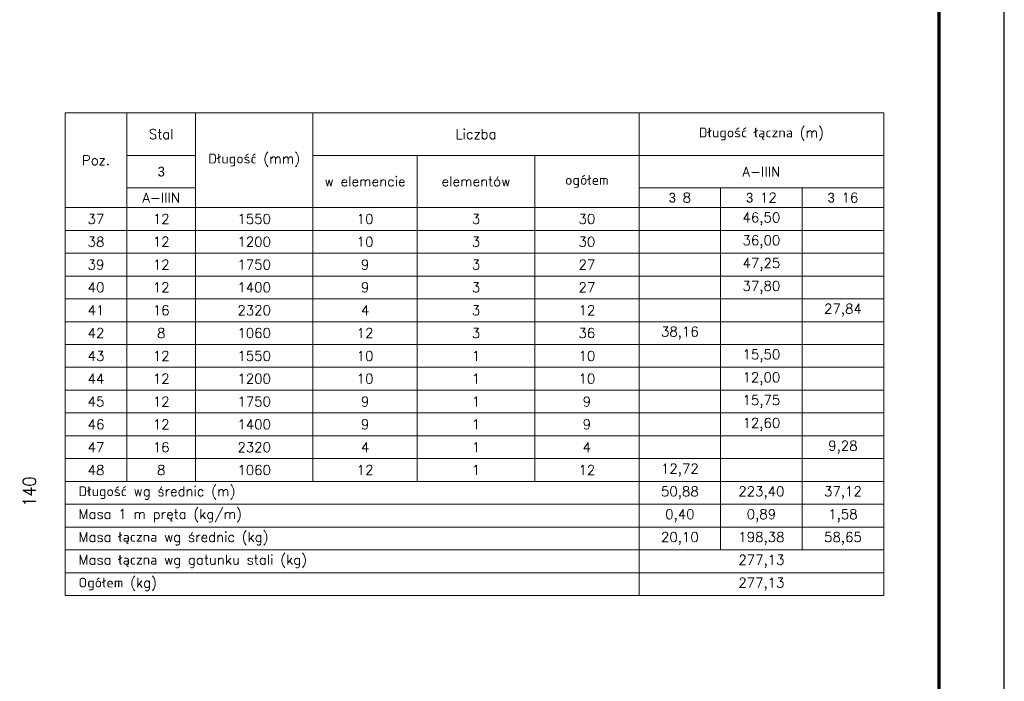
# Model space of a CAD drawing. Extents: x 310117 to 322731, y -113989 to -104075.
# Tile 10 of 13: x 319098 to 322117, y -111427 to -109399. Entities that reach past the tile are written whole.
import ezdxf

# ---------------------------------------------------------------- set-up
doc = ezdxf.new("R2010")
doc.units = 0
doc.header["$LTSCALE"] = 5
doc.header["$MEASUREMENT"] = 0
doc.layers.add('_FORMATKA', color=8, linetype='Continuous', lineweight=15, plot=False)
for name, color, linetype, lineweight in [('_RAMKA', 7, 'Continuous', 35), ('AutoCAD_Structural_Detailing_pręt wyrzucony', 7, 'Continuous', 13), ('AutoCAD_Structural_Detailing_tabele zbrojenia', 7, 'Continuous', 20), ('PS_DIM', 4, 'Continuous', 13)]:
    doc.layers.add(name, color=color, linetype=linetype, lineweight=lineweight)
doc.styles.add('r-simplex', font='simplex.shx', dxfattribs={"width": 0.9})
doc.styles.add('styl2T', font='simplex.shx', dxfattribs={"height": 30})

# ---------------------------------------------------------------- blocks, each defined once
blk = doc.blocks.new('*U19')
at = {"layer": '_FORMATKA', "lineweight": -3}
blk.add_lwpolyline([(-594, 0), (0, 0), (0, 420), (-594, 420)], close=True, dxfattribs=at)
at = {"layer": '_RAMKA', "lineweight": -3, "const_width": 0.5}
blk.add_lwpolyline([(-564, 10), (-10, 10), (-10, 410), (-564, 410)], close=True, dxfattribs=at)

msp = doc.modelspace()

# ---------------------------------------------------------------- linework, layer by layer
at = {"layer": 'AutoCAD_Structural_Detailing_tabele zbrojenia', "color": 242}
for p, q in [((319237.07, -109684.56), (321747.07, -109684.56)), ((319237.07, -111164.56), (319237.07, -109684.56)), ((319237.07, -109684.56), (319427.07, -109684.56)), ((319237.07, -109974.56), (319237.07, -109684.56)), ((319427.07, -109684.56), (319427.07, -109974.56)), ((319427.07, -109684.56), (319637.07, -109684.56)), ((319427.07, -109814.56), (319427.07, -109684.56)), ((319637.07, -109684.56), (319997.07, -109684.56)), ((319637.07, -109974.56), (319637.07, -109684.56)), ((319637.07, -109684.56), (319637.07, -109814.56)), ((319997.07, -109684.56), (319997.07, -109974.56)), ((319997.07, -109684.56), (320997.07, -109684.56)), ((319997.07, -109814.56), (319997.07, -109684.56)), ((320997.07, -109684.56), (320997.07, -109814.56)), ((320997.07, -109684.56), (321747.07, -109684.56)), ((320997.07, -109814.56), (320997.07, -109684.56)), ((321747.07, -109684.56), (321747.07, -111164.56)), ((321747.07, -109684.56), (321747.07, -109814.56)), ((319637.07, -109814.56), (319427.07, -109814.56)), ((319427.07, -109814.56), (319637.07, -109814.56)), ((319427.07, -109914.56), (319427.07, -109814.56)), ((319637.07, -109814.56), (319637.07, -109914.56)), ((320997.07, -109814.56), (319997.07, -109814.56)), ((319997.07, -109814.56), (320317.07, -109814.56)), ((319997.07, -109974.56), (319997.07, -109814.56)), ((320317.07, -109814.56), (320677.07, -109814.56)), ((320317.07, -109974.56), (320317.07, -109814.56)), ((320317.07, -109814.56), (320317.07, -109974.56)), ((320677.07, -109814.56), (320997.07, -109814.56)), ((320677.07, -109974.56), (320677.07, -109814.56)), ((320677.07, -109814.56), (320677.07, -109974.56)), ((320997.07, -109814.56), (320997.07, -109974.56)), ((321747.07, -109814.56), (320997.07, -109814.56)), ((320997.07, -109814.56), (321747.07, -109814.56)), ((320997.07, -109914.56), (320997.07, -109814.56)), ((321747.07, -109814.56), (321747.07, -109914.56)), ((319637.07, -109914.56), (319427.07, -109914.56)), ((319427.07, -109914.56), (319637.07, -109914.56)), ((319427.07, -109974.56), (319427.07, -109914.56)), ((319637.07, -109914.56), (319637.07, -109974.56)), ((321747.07, -109914.56), (320997.07, -109914.56)), ((320997.07, -109914.56), (321247.07, -109914.56)), ((320997.07, -109974.56), (320997.07, -109914.56)), ((321247.07, -109914.56), (321247.07, -109974.56)), ((321247.07, -109914.56), (321497.07, -109914.56)), ((321247.07, -109974.56), (321247.07, -109914.56)), ((321497.07, -109914.56), (321497.07, -109974.56)), ((321497.07, -109914.56), (321747.07, -109914.56)), ((321497.07, -109974.56), (321497.07, -109914.56)), ((321747.07, -109914.56), (321747.07, -109974.56)), ((319427.07, -109974.56), (319237.07, -109974.56)), ((319237.07, -109974.56), (319427.07, -109974.56)), ((319237.07, -110044.56), (319237.07, -109974.56)), ((319637.07, -109974.56), (319427.07, -109974.56)), ((319427.07, -109974.56), (319427.07, -110044.56)), ((319427.07, -109974.56), (319637.07, -109974.56)), ((319427.07, -110044.56), (319427.07, -109974.56)), ((319997.07, -109974.56), (319637.07, -109974.56)), ((319637.07, -109974.56), (319637.07, -110044.56)), ((319637.07, -109974.56), (319997.07, -109974.56)), ((319637.07, -110044.56), (319637.07, -109974.56)), ((320317.07, -109974.56), (319997.07, -109974.56)), ((319997.07, -109974.56), (319997.07, -110044.56)), ((319997.07, -109974.56), (320317.07, -109974.56)), ((319997.07, -110044.56), (319997.07, -109974.56)), ((320677.07, -109974.56), (320317.07, -109974.56)), ((320317.07, -109974.56), (320317.07, -110044.56)), ((320317.07, -109974.56), (320677.07, -109974.56)), ((320317.07, -110044.56), (320317.07, -109974.56)), ((320997.07, -109974.56), (320677.07, -109974.56)), ((320677.07, -109974.56), (320677.07, -110044.56)), ((320677.07, -109974.56), (320997.07, -109974.56)), ((320677.07, -110044.56), (320677.07, -109974.56)), ((321247.07, -109974.56), (320997.07, -109974.56)), ((320997.07, -109974.56), (320997.07, -110044.56)), ((320997.07, -109974.56), (321247.07, -109974.56)), ((320997.07, -110044.56), (320997.07, -109974.56)), ((321497.07, -109974.56), (321247.07, -109974.56)), ((321247.07, -109974.56), (321247.07, -110044.56)), ((321247.07, -109974.56), (321497.07, -109974.56)), ((321247.07, -110044.56), (321247.07, -109974.56)), ((321747.07, -109974.56), (321497.07, -109974.56)), ((321497.07, -109974.56), (321497.07, -110044.56)), ((321497.07, -109974.56), (321747.07, -109974.56)), ((321497.07, -110044.56), (321497.07, -109974.56)), ((321747.07, -109974.56), (321747.07, -110044.56)), ((319427.07, -110044.56), (319237.07, -110044.56)), ((319237.07, -110044.56), (319427.07, -110044.56)), ((319237.07, -110114.56), (319237.07, -110044.56)), ((319637.07, -110044.56), (319427.07, -110044.56)), ((319427.07, -110044.56), (319427.07, -110114.56)), ((319427.07, -110044.56), (319637.07, -110044.56)), ((319427.07, -110114.56), (319427.07, -110044.56)), ((319997.07, -110044.56), (319637.07, -110044.56)), ((319637.07, -110044.56), (319637.07, -110114.56)), ((319637.07, -110044.56), (319997.07, -110044.56)), ((319637.07, -110114.56), (319637.07, -110044.56)), ((320317.07, -110044.56), (319997.07, -110044.56)), ((319997.07, -110044.56), (319997.07, -110114.56)), ((319997.07, -110044.56), (320317.07, -110044.56)), ((319997.07, -110114.56), (319997.07, -110044.56)), ((320677.07, -110044.56), (320317.07, -110044.56)), ((320317.07, -110044.56), (320317.07, -110114.56)), ((320317.07, -110044.56), (320677.07, -110044.56)), ((320317.07, -110114.56), (320317.07, -110044.56)), ((320997.07, -110044.56), (320677.07, -110044.56)), ((320677.07, -110044.56), (320677.07, -110114.56)), ((320677.07, -110044.56), (320997.07, -110044.56)), ((320677.07, -110114.56), (320677.07, -110044.56)), ((321247.07, -110044.56), (320997.07, -110044.56)), ((320997.07, -110044.56), (320997.07, -110114.56)), ((320997.07, -110044.56), (321247.07, -110044.56)), ((320997.07, -110114.56), (320997.07, -110044.56)), ((321497.07, -110044.56), (321247.07, -110044.56)), ((321247.07, -110044.56), (321247.07, -110114.56)), ((321247.07, -110044.56), (321497.07, -110044.56)), ((321247.07, -110114.56), (321247.07, -110044.56)), ((321747.07, -110044.56), (321497.07, -110044.56)), ((321497.07, -110044.56), (321497.07, -110114.56)), ((321497.07, -110044.56), (321747.07, -110044.56)), ((321497.07, -110114.56), (321497.07, -110044.56)), ((321747.07, -110044.56), (321747.07, -110114.56)), ((319427.07, -110114.56), (319237.07, -110114.56)), ((319237.07, -110114.56), (319427.07, -110114.56)), ((319237.07, -110184.56), (319237.07, -110114.56)), ((319637.07, -110114.56), (319427.07, -110114.56)), ((319427.07, -110114.56), (319427.07, -110184.56)), ((319427.07, -110114.56), (319637.07, -110114.56)), ((319427.07, -110184.56), (319427.07, -110114.56)), ((319997.07, -110114.56), (319637.07, -110114.56)), ((319637.07, -110114.56), (319637.07, -110184.56)), ((319637.07, -110114.56), (319997.07, -110114.56)), ((319637.07, -110184.56), (319637.07, -110114.56)), ((320317.07, -110114.56), (319997.07, -110114.56)), ((319997.07, -110114.56), (319997.07, -110184.56)), ((319997.07, -110114.56), (320317.07, -110114.56)), ((319997.07, -110184.56), (319997.07, -110114.56)), ((320677.07, -110114.56), (320317.07, -110114.56)), ((320317.07, -110114.56), (320317.07, -110184.56)), ((320317.07, -110114.56), (320677.07, -110114.56)), ((320317.07, -110184.56), (320317.07, -110114.56)), ((320997.07, -110114.56), (320677.07, -110114.56)), ((320677.07, -110114.56), (320677.07, -110184.56)), ((320677.07, -110114.56), (320997.07, -110114.56)), ((320677.07, -110184.56), (320677.07, -110114.56)), ((321247.07, -110114.56), (320997.07, -110114.56)), ((320997.07, -110114.56), (320997.07, -110184.56)), ((320997.07, -110114.56), (321247.07, -110114.56)), ((320997.07, -110184.56), (320997.07, -110114.56)), ((321497.07, -110114.56), (321247.07, -110114.56)), ((321247.07, -110114.56), (321247.07, -110184.56)), ((321247.07, -110114.56), (321497.07, -110114.56)), ((321247.07, -110184.56), (321247.07, -110114.56)), ((321747.07, -110114.56), (321497.07, -110114.56)), ((321497.07, -110114.56), (321497.07, -110184.56)), ((321497.07, -110114.56), (321747.07, -110114.56)), ((321497.07, -110184.56), (321497.07, -110114.56)), ((321747.07, -110114.56), (321747.07, -110184.56)), ((319427.07, -110184.56), (319237.07, -110184.56)), ((319237.07, -110184.56), (319427.07, -110184.56)), ((319237.07, -110254.56), (319237.07, -110184.56)), ((319637.07, -110184.56), (319427.07, -110184.56)), ((319427.07, -110184.56), (319427.07, -110254.56)), ((319427.07, -110184.56), (319637.07, -110184.56)), ((319427.07, -110254.56), (319427.07, -110184.56)), ((319997.07, -110184.56), (319637.07, -110184.56)), ((319637.07, -110184.56), (319637.07, -110254.56)), ((319637.07, -110184.56), (319997.07, -110184.56)), ((319637.07, -110254.56), (319637.07, -110184.56)), ((320317.07, -110184.56), (319997.07, -110184.56)), ((319997.07, -110184.56), (319997.07, -110254.56)), ((319997.07, -110184.56), (320317.07, -110184.56)), ((319997.07, -110254.56), (319997.07, -110184.56)), ((320677.07, -110184.56), (320317.07, -110184.56)), ((320317.07, -110184.56), (320317.07, -110254.56)), ((320317.07, -110184.56), (320677.07, -110184.56)), ((320317.07, -110254.56), (320317.07, -110184.56)), ((320997.07, -110184.56), (320677.07, -110184.56)), ((320677.07, -110184.56), (320677.07, -110254.56)), ((320677.07, -110184.56), (320997.07, -110184.56)), ((320677.07, -110254.56), (320677.07, -110184.56)), ((321247.07, -110184.56), (320997.07, -110184.56)), ((320997.07, -110184.56), (320997.07, -110254.56)), ((320997.07, -110184.56), (321247.07, -110184.56)), ((320997.07, -110254.56), (320997.07, -110184.56)), ((321497.07, -110184.56), (321247.07, -110184.56)), ((321247.07, -110184.56), (321247.07, -110254.56)), ((321247.07, -110184.56), (321497.07, -110184.56)), ((321247.07, -110254.56), (321247.07, -110184.56)), ((321747.07, -110184.56), (321497.07, -110184.56)), ((321497.07, -110184.56), (321497.07, -110254.56)), ((321497.07, -110184.56), (321747.07, -110184.56)), ((321497.07, -110254.56), (321497.07, -110184.56)), ((321747.07, -110184.56), (321747.07, -110254.56)), ((319427.07, -110254.56), (319237.07, -110254.56)), ((319237.07, -110254.56), (319427.07, -110254.56)), ((319237.07, -110324.56), (319237.07, -110254.56)), ((319637.07, -110254.56), (319427.07, -110254.56)), ((319427.07, -110254.56), (319427.07, -110324.56)), ((319427.07, -110254.56), (319637.07, -110254.56)), ((319427.07, -110324.56), (319427.07, -110254.56)), ((319997.07, -110254.56), (319637.07, -110254.56)), ((319637.07, -110254.56), (319637.07, -110324.56)), ((319637.07, -110254.56), (319997.07, -110254.56)), ((319637.07, -110324.56), (319637.07, -110254.56)), ((320317.07, -110254.56), (319997.07, -110254.56)), ((319997.07, -110254.56), (319997.07, -110324.56)), ((319997.07, -110254.56), (320317.07, -110254.56)), ((319997.07, -110324.56), (319997.07, -110254.56)), ((320677.07, -110254.56), (320317.07, -110254.56)), ((320317.07, -110254.56), (320317.07, -110324.56)), ((320317.07, -110254.56), (320677.07, -110254.56)), ((320317.07, -110324.56), (320317.07, -110254.56)), ((320997.07, -110254.56), (320677.07, -110254.56)), ((320677.07, -110254.56), (320677.07, -110324.56)), ((320677.07, -110254.56), (320997.07, -110254.56)), ((320677.07, -110324.56), (320677.07, -110254.56)), ((321247.07, -110254.56), (320997.07, -110254.56)), ((320997.07, -110254.56), (320997.07, -110324.56)), ((320997.07, -110254.56), (321247.07, -110254.56)), ((320997.07, -110324.56), (320997.07, -110254.56)), ((321497.07, -110254.56), (321247.07, -110254.56)), ((321247.07, -110254.56), (321247.07, -110324.56)), ((321247.07, -110254.56), (321497.07, -110254.56)), ((321247.07, -110324.56), (321247.07, -110254.56)), ((321747.07, -110254.56), (321497.07, -110254.56)), ((321497.07, -110254.56), (321497.07, -110324.56)), ((321497.07, -110254.56), (321747.07, -110254.56)), ((321497.07, -110324.56), (321497.07, -110254.56)), ((321747.07, -110254.56), (321747.07, -110324.56)), ((319427.07, -110324.56), (319237.07, -110324.56)), ((319237.07, -110324.56), (319427.07, -110324.56)), ((319237.07, -110394.56), (319237.07, -110324.56)), ((319637.07, -110324.56), (319427.07, -110324.56)), ((319427.07, -110324.56), (319427.07, -110394.56)), ((319427.07, -110324.56), (319637.07, -110324.56)), ((319427.07, -110394.56), (319427.07, -110324.56)), ((319997.07, -110324.56), (319637.07, -110324.56)), ((319637.07, -110324.56), (319637.07, -110394.56)), ((319637.07, -110324.56), (319997.07, -110324.56)), ((319637.07, -110394.56), (319637.07, -110324.56)), ((320317.07, -110324.56), (319997.07, -110324.56)), ((319997.07, -110324.56), (319997.07, -110394.56)), ((319997.07, -110324.56), (320317.07, -110324.56)), ((319997.07, -110394.56), (319997.07, -110324.56)), ((320677.07, -110324.56), (320317.07, -110324.56)), ((320317.07, -110324.56), (320317.07, -110394.56)), ((320317.07, -110324.56), (320677.07, -110324.56)), ((320317.07, -110394.56), (320317.07, -110324.56)), ((320997.07, -110324.56), (320677.07, -110324.56)), ((320677.07, -110324.56), (320677.07, -110394.56)), ((320677.07, -110324.56), (320997.07, -110324.56)), ((320677.07, -110394.56), (320677.07, -110324.56)), ((321247.07, -110324.56), (320997.07, -110324.56)), ((320997.07, -110324.56), (320997.07, -110394.56)), ((320997.07, -110324.56), (321247.07, -110324.56)), ((320997.07, -110394.56), (320997.07, -110324.56)), ((321497.07, -110324.56), (321247.07, -110324.56)), ((321247.07, -110324.56), (321247.07, -110394.56)), ((321247.07, -110324.56), (321497.07, -110324.56)), ((321247.07, -110394.56), (321247.07, -110324.56)), ((321747.07, -110324.56), (321497.07, -110324.56)), ((321497.07, -110324.56), (321497.07, -110394.56)), ((321497.07, -110324.56), (321747.07, -110324.56)), ((321497.07, -110394.56), (321497.07, -110324.56)), ((321747.07, -110324.56), (321747.07, -110394.56)), ((319427.07, -110394.56), (319237.07, -110394.56)), ((319237.07, -110394.56), (319427.07, -110394.56)), ((319237.07, -110464.56), (319237.07, -110394.56)), ((319637.07, -110394.56), (319427.07, -110394.56)), ((319427.07, -110394.56), (319427.07, -110464.56)), ((319427.07, -110394.56), (319637.07, -110394.56)), ((319427.07, -110464.56), (319427.07, -110394.56)), ((319997.07, -110394.56), (319637.07, -110394.56)), ((319637.07, -110394.56), (319637.07, -110464.56)), ((319637.07, -110394.56), (319997.07, -110394.56)), ((319637.07, -110464.56), (319637.07, -110394.56)), ((320317.07, -110394.56), (319997.07, -110394.56)), ((319997.07, -110394.56), (319997.07, -110464.56)), ((319997.07, -110394.56), (320317.07, -110394.56)), ((319997.07, -110464.56), (319997.07, -110394.56)), ((320677.07, -110394.56), (320317.07, -110394.56)), ((320317.07, -110394.56), (320317.07, -110464.56)), ((320317.07, -110394.56), (320677.07, -110394.56)), ((320317.07, -110464.56), (320317.07, -110394.56)), ((320997.07, -110394.56), (320677.07, -110394.56)), ((320677.07, -110394.56), (320677.07, -110464.56)), ((320677.07, -110394.56), (320997.07, -110394.56)), ((320677.07, -110464.56), (320677.07, -110394.56)), ((321247.07, -110394.56), (320997.07, -110394.56)), ((320997.07, -110394.56), (320997.07, -110464.56)), ((320997.07, -110394.56), (321247.07, -110394.56)), ((320997.07, -110464.56), (320997.07, -110394.56)), ((321497.07, -110394.56), (321247.07, -110394.56)), ((321247.07, -110394.56), (321247.07, -110464.56)), ((321247.07, -110394.56), (321497.07, -110394.56)), ((321247.07, -110464.56), (321247.07, -110394.56)), ((321747.07, -110394.56), (321497.07, -110394.56)), ((321497.07, -110394.56), (321497.07, -110464.56)), ((321497.07, -110394.56), (321747.07, -110394.56)), ((321497.07, -110464.56), (321497.07, -110394.56)), ((321747.07, -110394.56), (321747.07, -110464.56)), ((319427.07, -110464.56), (319237.07, -110464.56)), ((319237.07, -110464.56), (319427.07, -110464.56)), ((319237.07, -110534.56), (319237.07, -110464.56)), ((319637.07, -110464.56), (319427.07, -110464.56)), ((319427.07, -110464.56), (319427.07, -110534.56)), ((319427.07, -110464.56), (319637.07, -110464.56)), ((319427.07, -110534.56), (319427.07, -110464.56)), ((319997.07, -110464.56), (319637.07, -110464.56)), ((319637.07, -110464.56), (319637.07, -110534.56)), ((319637.07, -110464.56), (319997.07, -110464.56)), ((319637.07, -110534.56), (319637.07, -110464.56)), ((320317.07, -110464.56), (319997.07, -110464.56)), ((319997.07, -110464.56), (319997.07, -110534.56)), ((319997.07, -110464.56), (320317.07, -110464.56)), ((319997.07, -110534.56), (319997.07, -110464.56)), ((320677.07, -110464.56), (320317.07, -110464.56)), ((320317.07, -110464.56), (320317.07, -110534.56)), ((320317.07, -110464.56), (320677.07, -110464.56)), ((320317.07, -110534.56), (320317.07, -110464.56)), ((320997.07, -110464.56), (320677.07, -110464.56)), ((320677.07, -110464.56), (320677.07, -110534.56)), ((320677.07, -110464.56), (320997.07, -110464.56)), ((320677.07, -110534.56), (320677.07, -110464.56)), ((321247.07, -110464.56), (320997.07, -110464.56)), ((320997.07, -110464.56), (320997.07, -110534.56)), ((320997.07, -110464.56), (321247.07, -110464.56)), ((320997.07, -110534.56), (320997.07, -110464.56)), ((321497.07, -110464.56), (321247.07, -110464.56)), ((321247.07, -110464.56), (321247.07, -110534.56)), ((321247.07, -110464.56), (321497.07, -110464.56)), ((321247.07, -110534.56), (321247.07, -110464.56)), ((321747.07, -110464.56), (321497.07, -110464.56)), ((321497.07, -110464.56), (321497.07, -110534.56)), ((321497.07, -110464.56), (321747.07, -110464.56)), ((321497.07, -110534.56), (321497.07, -110464.56)), ((321747.07, -110464.56), (321747.07, -110534.56)), ((319427.07, -110534.56), (319237.07, -110534.56)), ((319237.07, -110534.56), (319427.07, -110534.56)), ((319237.07, -110604.56), (319237.07, -110534.56)), ((319637.07, -110534.56), (319427.07, -110534.56)), ((319427.07, -110534.56), (319427.07, -110604.56)), ((319427.07, -110534.56), (319637.07, -110534.56)), ((319427.07, -110604.56), (319427.07, -110534.56)), ((319997.07, -110534.56), (319637.07, -110534.56)), ((319637.07, -110534.56), (319637.07, -110604.56)), ((319637.07, -110534.56), (319997.07, -110534.56)), ((319637.07, -110604.56), (319637.07, -110534.56)), ((320317.07, -110534.56), (319997.07, -110534.56)), ((319997.07, -110534.56), (319997.07, -110604.56)), ((319997.07, -110534.56), (320317.07, -110534.56)), ((319997.07, -110604.56), (319997.07, -110534.56)), ((320677.07, -110534.56), (320317.07, -110534.56)), ((320317.07, -110534.56), (320317.07, -110604.56)), ((320317.07, -110534.56), (320677.07, -110534.56)), ((320317.07, -110604.56), (320317.07, -110534.56)), ((320997.07, -110534.56), (320677.07, -110534.56)), ((320677.07, -110534.56), (320677.07, -110604.56)), ((320677.07, -110534.56), (320997.07, -110534.56)), ((320677.07, -110604.56), (320677.07, -110534.56)), ((321247.07, -110534.56), (320997.07, -110534.56)), ((320997.07, -110534.56), (320997.07, -110604.56)), ((320997.07, -110534.56), (321247.07, -110534.56)), ((320997.07, -110604.56), (320997.07, -110534.56)), ((321497.07, -110534.56), (321247.07, -110534.56)), ((321247.07, -110534.56), (321247.07, -110604.56)), ((321247.07, -110534.56), (321497.07, -110534.56)), ((321247.07, -110604.56), (321247.07, -110534.56)), ((321747.07, -110534.56), (321497.07, -110534.56)), ((321497.07, -110534.56), (321497.07, -110604.56)), ((321497.07, -110534.56), (321747.07, -110534.56)), ((321497.07, -110604.56), (321497.07, -110534.56)), ((321747.07, -110534.56), (321747.07, -110604.56)), ((319427.07, -110604.56), (319237.07, -110604.56)), ((319237.07, -110604.56), (319427.07, -110604.56)), ((319237.07, -110674.56), (319237.07, -110604.56)), ((319637.07, -110604.56), (319427.07, -110604.56)), ((319427.07, -110604.56), (319427.07, -110674.56)), ((319427.07, -110604.56), (319637.07, -110604.56)), ((319427.07, -110674.56), (319427.07, -110604.56)), ((319997.07, -110604.56), (319637.07, -110604.56)), ((319637.07, -110604.56), (319637.07, -110674.56)), ((319637.07, -110604.56), (319997.07, -110604.56)), ((319637.07, -110674.56), (319637.07, -110604.56)), ((320317.07, -110604.56), (319997.07, -110604.56)), ((319997.07, -110604.56), (319997.07, -110674.56)), ((319997.07, -110604.56), (320317.07, -110604.56)), ((319997.07, -110674.56), (319997.07, -110604.56)), ((320677.07, -110604.56), (320317.07, -110604.56)), ((320317.07, -110604.56), (320317.07, -110674.56)), ((320317.07, -110604.56), (320677.07, -110604.56)), ((320317.07, -110674.56), (320317.07, -110604.56)), ((320997.07, -110604.56), (320677.07, -110604.56)), ((320677.07, -110604.56), (320677.07, -110674.56)), ((320677.07, -110604.56), (320997.07, -110604.56)), ((320677.07, -110674.56), (320677.07, -110604.56)), ((321247.07, -110604.56), (320997.07, -110604.56)), ((320997.07, -110604.56), (320997.07, -110674.56)), ((320997.07, -110604.56), (321247.07, -110604.56)), ((320997.07, -110674.56), (320997.07, -110604.56)), ((321497.07, -110604.56), (321247.07, -110604.56)), ((321247.07, -110604.56), (321247.07, -110674.56)), ((321247.07, -110604.56), (321497.07, -110604.56)), ((321247.07, -110674.56), (321247.07, -110604.56)), ((321747.07, -110604.56), (321497.07, -110604.56)), ((321497.07, -110604.56), (321497.07, -110674.56)), ((321497.07, -110604.56), (321747.07, -110604.56)), ((321497.07, -110674.56), (321497.07, -110604.56)), ((321747.07, -110604.56), (321747.07, -110674.56)), ((319427.07, -110674.56), (319237.07, -110674.56)), ((319237.07, -110674.56), (319427.07, -110674.56)), ((319237.07, -110744.56), (319237.07, -110674.56)), ((319637.07, -110674.56), (319427.07, -110674.56)), ((319427.07, -110674.56), (319427.07, -110744.56)), ((319427.07, -110674.56), (319637.07, -110674.56)), ((319427.07, -110744.56), (319427.07, -110674.56)), ((319997.07, -110674.56), (319637.07, -110674.56)), ((319637.07, -110674.56), (319637.07, -110744.56)), ((319637.07, -110674.56), (319997.07, -110674.56)), ((319637.07, -110744.56), (319637.07, -110674.56)), ((320317.07, -110674.56), (319997.07, -110674.56)), ((319997.07, -110674.56), (319997.07, -110744.56)), ((319997.07, -110674.56), (320317.07, -110674.56)), ((319997.07, -110744.56), (319997.07, -110674.56)), ((320677.07, -110674.56), (320317.07, -110674.56)), ((320317.07, -110674.56), (320317.07, -110744.56)), ((320317.07, -110674.56), (320677.07, -110674.56)), ((320317.07, -110744.56), (320317.07, -110674.56)), ((320997.07, -110674.56), (320677.07, -110674.56)), ((320677.07, -110674.56), (320677.07, -110744.56)), ((320677.07, -110674.56), (320997.07, -110674.56)), ((320677.07, -110744.56), (320677.07, -110674.56)), ((321247.07, -110674.56), (320997.07, -110674.56)), ((320997.07, -110674.56), (320997.07, -110744.56)), ((320997.07, -110674.56), (321247.07, -110674.56)), ((320997.07, -110744.56), (320997.07, -110674.56)), ((321497.07, -110674.56), (321247.07, -110674.56)), ((321247.07, -110674.56), (321247.07, -110744.56)), ((321247.07, -110674.56), (321497.07, -110674.56)), ((321247.07, -110744.56), (321247.07, -110674.56)), ((321747.07, -110674.56), (321497.07, -110674.56)), ((321497.07, -110674.56), (321497.07, -110744.56)), ((321497.07, -110674.56), (321747.07, -110674.56)), ((321497.07, -110744.56), (321497.07, -110674.56)), ((321747.07, -110674.56), (321747.07, -110744.56)), ((319427.07, -110744.56), (319237.07, -110744.56)), ((319237.07, -110744.56), (319427.07, -110744.56)), ((319237.07, -110814.56), (319237.07, -110744.56)), ((319637.07, -110744.56), (319427.07, -110744.56)), ((319427.07, -110744.56), (319427.07, -110814.56)), ((319427.07, -110744.56), (319637.07, -110744.56)), ((319427.07, -110814.56), (319427.07, -110744.56)), ((319997.07, -110744.56), (319637.07, -110744.56)), ((319637.07, -110744.56), (319637.07, -110814.56)), ((319637.07, -110744.56), (319997.07, -110744.56)), ((319637.07, -110814.56), (319637.07, -110744.56)), ((320317.07, -110744.56), (319997.07, -110744.56)), ((319997.07, -110744.56), (319997.07, -110814.56)), ((319997.07, -110744.56), (320317.07, -110744.56)), ((319997.07, -110814.56), (319997.07, -110744.56)), ((320677.07, -110744.56), (320317.07, -110744.56)), ((320317.07, -110744.56), (320317.07, -110814.56)), ((320317.07, -110744.56), (320677.07, -110744.56)), ((320317.07, -110814.56), (320317.07, -110744.56)), ((320997.07, -110744.56), (320677.07, -110744.56)), ((320677.07, -110744.56), (320677.07, -110814.56)), ((320677.07, -110744.56), (320997.07, -110744.56)), ((320677.07, -110814.56), (320677.07, -110744.56)), ((321247.07, -110744.56), (320997.07, -110744.56)), ((320997.07, -110744.56), (320997.07, -110814.56)), ((320997.07, -110744.56), (321247.07, -110744.56)), ((320997.07, -110814.56), (320997.07, -110744.56)), ((321497.07, -110744.56), (321247.07, -110744.56)), ((321247.07, -110744.56), (321247.07, -110814.56)), ((321247.07, -110744.56), (321497.07, -110744.56)), ((321247.07, -110814.56), (321247.07, -110744.56)), ((321747.07, -110744.56), (321497.07, -110744.56)), ((321497.07, -110744.56), (321497.07, -110814.56)), ((321497.07, -110744.56), (321747.07, -110744.56)), ((321497.07, -110814.56), (321497.07, -110744.56)), ((321747.07, -110744.56), (321747.07, -110814.56)), ((319237.07, -110814.56), (320997.07, -110814.56)), ((319237.07, -110884.56), (319237.07, -110814.56)), ((319427.07, -110814.56), (319237.07, -110814.56)), ((319637.07, -110814.56), (319427.07, -110814.56)), ((319997.07, -110814.56), (319637.07, -110814.56)), ((320317.07, -110814.56), (319997.07, -110814.56)), ((320677.07, -110814.56), (320317.07, -110814.56)), ((320997.07, -110814.56), (320677.07, -110814.56)), ((320997.07, -110814.56), (320997.07, -110884.56)), ((321247.07, -110814.56), (320997.07, -110814.56)), ((320997.07, -110814.56), (321247.07, -110814.56)), ((320997.07, -110884.56), (320997.07, -110814.56)), ((321497.07, -110814.56), (321247.07, -110814.56)), ((321247.07, -110814.56), (321247.07, -110884.56)), ((321247.07, -110814.56), (321497.07, -110814.56)), ((321247.07, -110884.56), (321247.07, -110814.56)), ((321747.07, -110814.56), (321497.07, -110814.56)), ((321497.07, -110814.56), (321497.07, -110884.56)), ((321497.07, -110814.56), (321747.07, -110814.56)), ((321497.07, -110884.56), (321497.07, -110814.56)), ((321747.07, -110814.56), (321747.07, -110884.56)), ((319237.07, -110884.56), (320997.07, -110884.56)), ((319237.07, -110954.56), (319237.07, -110884.56)), ((320997.07, -110884.56), (319237.07, -110884.56)), ((320997.07, -110884.56), (320997.07, -110954.56)), ((321247.07, -110884.56), (320997.07, -110884.56)), ((320997.07, -110884.56), (321247.07, -110884.56)), ((320997.07, -110954.56), (320997.07, -110884.56)), ((321497.07, -110884.56), (321247.07, -110884.56)), ((321247.07, -110884.56), (321247.07, -110954.56)), ((321247.07, -110884.56), (321497.07, -110884.56)), ((321247.07, -110954.56), (321247.07, -110884.56)), ((321747.07, -110884.56), (321497.07, -110884.56)), ((321497.07, -110884.56), (321497.07, -110954.56)), ((321497.07, -110884.56), (321747.07, -110884.56)), ((321497.07, -110954.56), (321497.07, -110884.56)), ((321747.07, -110884.56), (321747.07, -110954.56)), ((319237.07, -110954.56), (320997.07, -110954.56)), ((319237.07, -111024.56), (319237.07, -110954.56)), ((320997.07, -110954.56), (319237.07, -110954.56)), ((320997.07, -110954.56), (320997.07, -111024.56)), ((321247.07, -110954.56), (320997.07, -110954.56)), ((320997.07, -110954.56), (321247.07, -110954.56)), ((320997.07, -111024.56), (320997.07, -110954.56)), ((321497.07, -110954.56), (321247.07, -110954.56)), ((321247.07, -110954.56), (321247.07, -111024.56)), ((321247.07, -110954.56), (321497.07, -110954.56)), ((321247.07, -111024.56), (321247.07, -110954.56)), ((321747.07, -110954.56), (321497.07, -110954.56)), ((321497.07, -110954.56), (321497.07, -111024.56)), ((321497.07, -110954.56), (321747.07, -110954.56)), ((321497.07, -111024.56), (321497.07, -110954.56)), ((321747.07, -110954.56), (321747.07, -111024.56)), ((319237.07, -111024.56), (320997.07, -111024.56)), ((319237.07, -111094.56), (319237.07, -111024.56)), ((320997.07, -111024.56), (319237.07, -111024.56)), ((320997.07, -111024.56), (320997.07, -111094.56)), ((320997.07, -111024.56), (321747.07, -111024.56)), ((320997.07, -111094.56), (320997.07, -111024.56)), ((321247.07, -111024.56), (320997.07, -111024.56)), ((321497.07, -111024.56), (321247.07, -111024.56)), ((321747.07, -111024.56), (321497.07, -111024.56)), ((321747.07, -111024.56), (321747.07, -111094.56)), ((319237.07, -111094.56), (320997.07, -111094.56)), ((319237.07, -111164.56), (319237.07, -111094.56)), ((320997.07, -111094.56), (319237.07, -111094.56)), ((320997.07, -111094.56), (320997.07, -111164.56)), ((321747.07, -111094.56), (320997.07, -111094.56)), ((320997.07, -111094.56), (321747.07, -111094.56)), ((320997.07, -111164.56), (320997.07, -111094.56)), ((321747.07, -111094.56), (321747.07, -111164.56)), ((321747.07, -111164.56), (319237.07, -111164.56)), ((320997.07, -111164.56), (319237.07, -111164.56)), ((321747.07, -111164.56), (320997.07, -111164.56))]:
    msp.add_line(p, q, dxfattribs=at)

# ---------------------------------------------------------------- block references
at = {"layer": 'PS_DIM', "xscale": 20, "yscale": 20, "zscale": 20}
msp.add_blockref('*U19', (322116.8, -113988.82), dxfattribs=at)

# ---------------------------------------------------------------- texts
at = {"layer": 'AutoCAD_Structural_Detailing_pręt wyrzucony', "color": 4, "insert": (319128.06, -110845.57), "char_height": 40, "attachment_point": 5, "rotation": 90, "style": 'r-simplex'}
msp.add_mtext('140', dxfattribs=at)
at = {"layer": 'AutoCAD_Structural_Detailing_tabele zbrojenia', "color": 3, "char_height": 30, "style": 'styl2T'}
for s, insert, width, attachment_point in [('Stal', (319532.07, -109749.56), 210, 5), ('Liczba', (320497.07, -109749.56), 1000, 5), ('Długość łączna (m)', (321372.07, -109749.56), 750, 5), ('Poz.', (319332.07, -109829.56), 190, 5), ('Długość (mm)', (319817.07, -109829.56), 360, 5), ('\\Fdiam;3\\Fsimplex.shx;', (319532.07, -109864.56), 210, 5), ('A-IIIN', (321372.07, -109864.56), 750, 5), ('w elemencie', (320157.07, -109894.56), 320, 5), ('elementów', (320497.07, -109894.56), 360, 5), ('ogółem', (320837.07, -109894.56), 320, 5), ('A-IIIN', (319532.07, -109944.56), 210, 5), ('\\Fdiam;3\\Fsimplex.shx; 8', (321122.07, -109944.56), 250, 5), ('\\Fdiam;3\\Fsimplex.shx; 12', (321372.07, -109944.56), 250, 5), ('\\Fdiam;3\\Fsimplex.shx; 16', (321622.07, -109944.56), 250, 5), ('  Długość wg średnic (m)', (319237.07, -110849.56), 1760, 4), ('  Masa 1 m pręta (kg/m)', (319237.07, -110919.56), 1760, 4), ('  Masa łączna wg średnic (kg)', (319237.07, -110989.56), 1760, 4), ('  Masa łączna wg gatunku stali (kg)', (319237.07, -111059.56), 1760, 4), ('  Ogółem (kg)', (319237.07, -111129.56), 1760, 4)]:
    msp.add_mtext(s, dxfattribs=dict(at, insert=insert, width=width, attachment_point=attachment_point))
at = {"layer": 'AutoCAD_Structural_Detailing_tabele zbrojenia', "color": 2, "char_height": 30, "attachment_point": 5, "style": 'styl2T'}
for s, insert, width in [('37', (319332.07, -110009.56), 190), ('12', (319532.07, -110009.56), 210), ('1550', (319817.07, -110009.56), 360), ('10', (320157.07, -110009.56), 320), ('3', (320497.07, -110009.56), 360), ('30', (320837.07, -110009.56), 320), ('46,50', (321372.07, -110009.56), 250), ('38', (319332.07, -110079.56), 190), ('12', (319532.07, -110079.56), 210), ('1200', (319817.07, -110079.56), 360), ('10', (320157.07, -110079.56), 320), ('3', (320497.07, -110079.56), 360), ('30', (320837.07, -110079.56), 320), ('36,00', (321372.07, -110079.56), 250), ('39', (319332.07, -110149.56), 190), ('12', (319532.07, -110149.56), 210), ('1750', (319817.07, -110149.56), 360), ('9', (320157.07, -110149.56), 320), ('3', (320497.07, -110149.56), 360), ('27', (320837.07, -110149.56), 320), ('47,25', (321372.07, -110149.56), 250), ('40', (319332.07, -110219.56), 190), ('12', (319532.07, -110219.56), 210), ('1400', (319817.07, -110219.56), 360), ('9', (320157.07, -110219.56), 320), ('3', (320497.07, -110219.56), 360), ('27', (320837.07, -110219.56), 320), ('37,80', (321372.07, -110219.56), 250), ('41', (319332.07, -110289.56), 190), ('16', (319532.07, -110289.56), 210), ('2320', (319817.07, -110289.56), 360), ('4', (320157.07, -110289.56), 320), ('3', (320497.07, -110289.56), 360), ('12', (320837.07, -110289.56), 320), ('27,84', (321622.07, -110289.56), 250), ('42', (319332.07, -110359.56), 190), ('8', (319532.07, -110359.56), 210), ('1060', (319817.07, -110359.56), 360), ('12', (320157.07, -110359.56), 320), ('3', (320497.07, -110359.56), 360), ('36', (320837.07, -110359.56), 320), ('38,16', (321122.07, -110359.56), 250), ('43', (319332.07, -110429.56), 190), ('12', (319532.07, -110429.56), 210), ('1550', (319817.07, -110429.56), 360), ('10', (320157.07, -110429.56), 320), ('1', (320497.07, -110429.56), 360), ('10', (320837.07, -110429.56), 320), ('15,50', (321372.07, -110429.56), 250), ('44', (319332.07, -110499.56), 190), ('12', (319532.07, -110499.56), 210), ('1200', (319817.07, -110499.56), 360), ('10', (320157.07, -110499.56), 320), ('1', (320497.07, -110499.56), 360), ('10', (320837.07, -110499.56), 320), ('12,00', (321372.07, -110499.56), 250), ('45', (319332.07, -110569.56), 190), ('12', (319532.07, -110569.56), 210), ('1750', (319817.07, -110569.56), 360), ('9', (320157.07, -110569.56), 320), ('1', (320497.07, -110569.56), 360), ('9', (320837.07, -110569.56), 320), ('15,75', (321372.07, -110569.56), 250), ('46', (319332.07, -110639.56), 190), ('12', (319532.07, -110639.56), 210), ('1400', (319817.07, -110639.56), 360), ('9', (320157.07, -110639.56), 320), ('1', (320497.07, -110639.56), 360), ('9', (320837.07, -110639.56), 320), ('12,60', (321372.07, -110639.56), 250), ('47', (319332.07, -110709.56), 190), ('16', (319532.07, -110709.56), 210), ('2320', (319817.07, -110709.56), 360), ('4', (320157.07, -110709.56), 320), ('1', (320497.07, -110709.56), 360), ('4', (320837.07, -110709.56), 320), ('9,28', (321622.07, -110709.56), 250), ('48', (319332.07, -110779.56), 190), ('8', (319532.07, -110779.56), 210), ('1060', (319817.07, -110779.56), 360), ('12', (320157.07, -110779.56), 320), ('1', (320497.07, -110779.56), 360), ('12', (320837.07, -110779.56), 320), ('12,72', (321122.07, -110779.56), 250), ('50,88', (321122.07, -110849.56), 250), ('223,40', (321372.07, -110849.56), 250), ('37,12', (321622.07, -110849.56), 250), ('0,40', (321122.07, -110919.56), 250), ('0,89', (321372.07, -110919.56), 250), ('1,58', (321622.07, -110919.56), 250), ('20,10', (321122.07, -110989.56), 250), ('198,38', (321372.07, -110989.56), 250), ('58,65', (321622.07, -110989.56), 250), ('277,13', (321372.07, -111059.56), 750), ('277,13', (321372.07, -111129.56), 750)]:
    msp.add_mtext(s, dxfattribs=dict(at, insert=insert, width=width))

doc.saveas('drawing.dxf')
